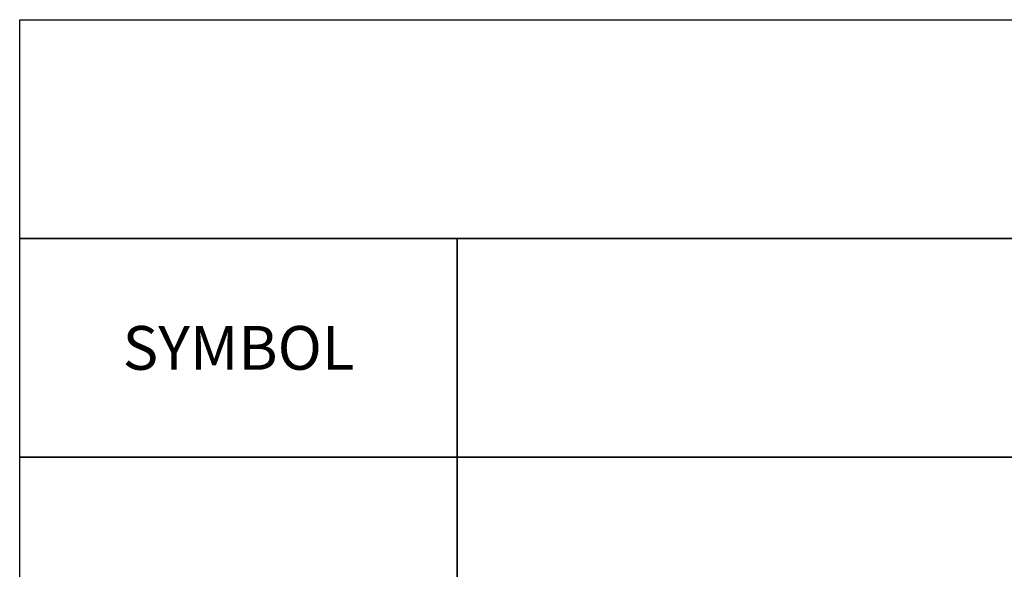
# Model space of a CAD drawing. Header units: millimetres. Extents: x -1435 to 74790, y -2508 to 13830.
# Tile 91 of 95: x 34132 to 36382, y 10945 to 12201. Entities that reach past the tile are written whole.
import ezdxf

# ---------------------------------------------------------------- set-up
doc = ezdxf.new("R2010")
doc.units = ezdxf.units.MM
for name, color, linetype in [('ACMV-MEPF_General Text', 7, 'Continuous'), ('FIRE-SPKLR-LGND-LINE', 7, 'Continuous'), ('FIRE-SPKLR-LGND-TEXT', 7, 'Continuous')]:
    doc.layers.add(name, color=color, linetype=linetype)
doc.styles.get("Standard").update_dxf_attribs({"font": 'arial.ttf'})

msp = doc.modelspace()

# ---------------------------------------------------------------- linework, layer by layer
at = {"layer": 'FIRE-SPKLR-LGND-LINE'}
for points in [[(35132.3, 11701.2), (35132.3, 11201.2), (34132.3, 11201.2), (34132.3, 11701.2)], [(35132.3, 11701.2), (38632.3, 11701.2), (38632.3, 11201.2), (35132.3, 11201.2)], [(35132.3, 11201.2), (35132.3, 10201.2), (34132.3, 10201.2), (34132.3, 11201.2)], [(35132.3, 11201.2), (38632.3, 11201.2), (38632.3, 10201.2), (35132.3, 10201.2)]]:
    msp.add_lwpolyline(points, close=True, dxfattribs=at)
at = {"layer": 'FIRE-SPKLR-LGND-TEXT'}
msp.add_lwpolyline([(34132.3, 12201.2), (43132.3, 12201.2), (43132.3, 11701.2), (34132.3, 11701.2)], close=True, dxfattribs=at)

# ---------------------------------------------------------------- texts
at = {"layer": 'ACMV-MEPF_General Text', "insert": (34132.3, 11451.2), "char_height": 100, "attachment_point": 4}
msp.add_mtext_dynamic_manual_height_columns('\\pxqc;{\\Fromans|c0;SYMBOL }', width=1000, gutter_width=15540.7, heights=[500], dxfattribs=at)

doc.saveas('drawing.dxf')
